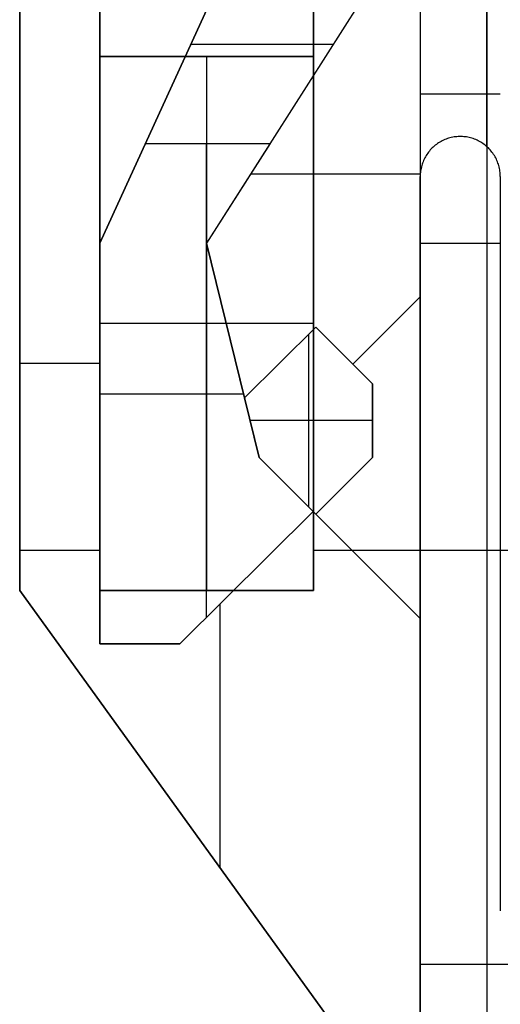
# Model space of a CAD drawing. Header units: millimetres. Extents: x -88 to 88, y -12 to 103.
# Tile 188 of 256: x -37.49 to -35.69, y 7.19 to 10.87. Entities that reach past the tile are written whole.
import ezdxf

# ---------------------------------------------------------------- set-up
doc = ezdxf.new("R2010")
doc.units = ezdxf.units.MM
doc.layers.add('Default', color=7, linetype='Continuous', true_color=0x000000)

msp = doc.modelspace()

# ---------------------------------------------------------------- linework, layer by layer
at = {"layer": 'Default', "color": 254, "true_color": 0xcad1ee}
for points in [[(-37.4912, 8.7352), (-37.4912, 17.2352)], [(-37.4912, 8.7352), (-37.4912, 17.2352)], [(-37.4912, 17.2352), (-37.4912, 8.7352)], [(-35.7412, 10.397), (-35.7412, 17.2352)], [(-37.1912, 14.5352), (-37.1912, 8.7352)], [(-37.1912, 8.7352), (-37.1912, 14.5352)], [(-37.1912, 14.5352), (-37.1912, 8.7352)], [(-36.3912, 8.7352), (-36.3912, 14.5352)], [(-36.3912, 14.5352), (-36.3912, 8.7352)], [(-36.3912, 14.5352), (-36.3912, 8.7352)], [(-37.4912, 13.1352), (-37.4912, 8.7352)], [(-37.4912, 13.1352), (-37.4912, 8.7352)], [(-37.4912, 13.1352), (-37.4912, 8.7352)], [(-37.1912, 13.1352), (-37.1912, 8.5352)], [(-37.1912, 10.0352), (-37.1912, 13.1352)], [(-35.7412, 13.1352), (-35.7412, 6.6352)], [(-37.1912, 10.0352), (-36.3912, 11.7852)], [(-36.3912, 11.7852), (-37.1912, 10.0352)], [(-36.0912, 11.1352), (-36.7912, 10.0352)], [(-36.0912, 11.1352), (-36.7912, 10.0352)], [(-35.9912, 11.1352), (-35.9912, 9.8352)], [(-35.9912, 11.1352), (-35.9912, 9.8352)], [(-36.85, 10.7816), (-36.3162, 10.7816)], [(-37.1912, 10.7352), (-36.3912, 10.7352)], [(-37.1912, 8.7352), (-37.1912, 10.7352)], [(-37.1912, 10.7352), (-37.1912, 8.7352)], [(-36.3912, 10.7352), (-37.1912, 10.7352)], [(-37.1912, 10.7352), (-37.1912, 8.7352)], [(-36.3912, 10.7352), (-37.1912, 10.7352)], [(-36.7912, 10.7352), (-36.7912, 8.7352)], [(-36.3912, 10.7352), (-36.3912, 8.7352)], [(-36.3912, 8.7352), (-36.3912, 10.7352)], [(-36.3912, 10.7352), (-36.3912, 8.7352)], [(-36.3912, 9.7123), (-36.3912, 10.6638)], [(-35.9912, 10.595), (-35.6912, 10.595)], [(-37.1912, 10.0352), (-37.0206, 10.4084)], [(-37.0206, 10.4084), (-36.5537, 10.4084)], [(-36.7917, 8.6343), (-36.7917, 10.4084)], [(-36.5537, 10.4084), (-36.7912, 10.0352)], [(-35.6912, 10.2852), (-35.6913, 10.2904), (-35.6915, 10.2955), (-35.692, 10.3007), (-35.6926, 10.3058), (-35.6934, 10.311), (-35.6944, 10.316), (-35.6955, 10.3211), (-35.6969, 10.3261), (-35.6984, 10.331), (-35.7, 10.3359), (-35.7019, 10.3408), (-35.7039, 10.3456), (-35.706, 10.3503), (-35.7084, 10.3549), (-35.7108, 10.3594), (-35.7135, 10.3639), (-35.7163, 10.3683), (-35.7192, 10.3725), (-35.7223, 10.3767), (-35.7255, 10.3807), (-35.7289, 10.3847), (-35.7324, 10.3885), (-35.736, 10.3922), (-35.7398, 10.3957), (-35.7437, 10.3992), (-35.7477, 10.4025), (-35.7518, 10.4056), (-35.756, 10.4086), (-35.7603, 10.4115), (-35.7647, 10.4142), (-35.7692, 10.4168), (-35.7738, 10.4192), (-35.7784, 10.4214), (-35.7832, 10.4235), (-35.788, 10.4254), (-35.7929, 10.4272), (-35.7978, 10.4288), (-35.8028, 10.4302), (-35.8078, 10.4314), (-35.8129, 10.4325), (-35.818, 10.4334), (-35.8231, 10.4341), (-35.8282, 10.4346), (-35.8334, 10.435), (-35.8386, 10.4352), (-35.8438, 10.4352), (-35.8489, 10.435), (-35.8541, 10.4346), (-35.8593, 10.4341), (-35.8644, 10.4334), (-35.8695, 10.4325), (-35.8746, 10.4314), (-35.8796, 10.4302), (-35.8846, 10.4288), (-35.8895, 10.4272), (-35.8944, 10.4254), (-35.8992, 10.4235), (-35.9039, 10.4214), (-35.9086, 10.4192), (-35.9132, 10.4168), (-35.9177, 10.4142), (-35.9221, 10.4115), (-35.9264, 10.4086), (-35.9306, 10.4056), (-35.9347, 10.4025), (-35.9387, 10.3992), (-35.9426, 10.3957), (-35.9463, 10.3922), (-35.95, 10.3885), (-35.9535, 10.3847), (-35.9568, 10.3807), (-35.96, 10.3767), (-35.9631, 10.3725), (-35.9661, 10.3683), (-35.9689, 10.3639), (-35.9715, 10.3594), (-35.974, 10.3549), (-35.9763, 10.3503), (-35.9785, 10.3456), (-35.9805, 10.3408), (-35.9823, 10.3359), (-35.984, 10.331), (-35.9855, 10.3261), (-35.9868, 10.3211), (-35.988, 10.316), (-35.9889, 10.311), (-35.9897, 10.3058), (-35.9904, 10.3007), (-35.9908, 10.2955), (-35.9911, 10.2904), (-35.9912, 10.2852)], [(-35.6912, 10.2852), (-35.6913, 10.2904), (-35.6915, 10.2955), (-35.692, 10.3007), (-35.6926, 10.3058), (-35.6934, 10.311), (-35.6944, 10.316), (-35.6955, 10.3211), (-35.6969, 10.3261), (-35.6984, 10.331), (-35.7, 10.3359), (-35.7019, 10.3408), (-35.7039, 10.3456), (-35.706, 10.3503), (-35.7084, 10.3549), (-35.7108, 10.3594), (-35.7135, 10.3639), (-35.7163, 10.3683), (-35.7192, 10.3725), (-35.7223, 10.3767), (-35.7255, 10.3807), (-35.7289, 10.3847), (-35.7324, 10.3885), (-35.736, 10.3922), (-35.7398, 10.3957), (-35.7437, 10.3992), (-35.7477, 10.4025), (-35.7518, 10.4056), (-35.756, 10.4086), (-35.7603, 10.4115), (-35.7647, 10.4142), (-35.7692, 10.4168), (-35.7738, 10.4192), (-35.7784, 10.4214), (-35.7832, 10.4235), (-35.788, 10.4254), (-35.7929, 10.4272), (-35.7978, 10.4288), (-35.8028, 10.4302), (-35.8078, 10.4314), (-35.8129, 10.4325), (-35.818, 10.4334), (-35.8231, 10.4341), (-35.8282, 10.4346), (-35.8334, 10.435), (-35.8386, 10.4352), (-35.8438, 10.4352), (-35.8489, 10.435), (-35.8541, 10.4346), (-35.8593, 10.4341), (-35.8644, 10.4334), (-35.8695, 10.4325), (-35.8746, 10.4314), (-35.8796, 10.4302), (-35.8846, 10.4288), (-35.8895, 10.4272), (-35.8944, 10.4254), (-35.8992, 10.4235), (-35.9039, 10.4214), (-35.9086, 10.4192), (-35.9132, 10.4168), (-35.9177, 10.4142), (-35.9221, 10.4115), (-35.9264, 10.4086), (-35.9306, 10.4056), (-35.9347, 10.4025), (-35.9387, 10.3992), (-35.9426, 10.3957), (-35.9463, 10.3922), (-35.95, 10.3885), (-35.9535, 10.3847), (-35.9568, 10.3807), (-35.96, 10.3767), (-35.9631, 10.3725), (-35.9661, 10.3683), (-35.9689, 10.3639), (-35.9715, 10.3594), (-35.974, 10.3549), (-35.9763, 10.3503), (-35.9785, 10.3456), (-35.9805, 10.3408), (-35.9823, 10.3359), (-35.984, 10.331), (-35.9855, 10.3261), (-35.9868, 10.3211), (-35.988, 10.316), (-35.9889, 10.311), (-35.9897, 10.3058), (-35.9904, 10.3007), (-35.9908, 10.2955), (-35.9911, 10.2904), (-35.9912, 10.2852)], [(-35.6912, 10.2852), (-35.6913, 10.2904), (-35.6915, 10.2955), (-35.692, 10.3007), (-35.6926, 10.3058), (-35.6934, 10.311), (-35.6944, 10.316), (-35.6955, 10.3211), (-35.6969, 10.3261), (-35.6984, 10.331), (-35.7, 10.3359), (-35.7019, 10.3408), (-35.7039, 10.3456), (-35.706, 10.3503), (-35.7084, 10.3549), (-35.7108, 10.3594), (-35.7135, 10.3639), (-35.7163, 10.3683), (-35.7192, 10.3725), (-35.7223, 10.3767), (-35.7255, 10.3807), (-35.7289, 10.3847), (-35.7324, 10.3885), (-35.736, 10.3922), (-35.7398, 10.3957), (-35.7437, 10.3992), (-35.7477, 10.4025), (-35.7518, 10.4056), (-35.756, 10.4086), (-35.7603, 10.4115), (-35.7647, 10.4142), (-35.7692, 10.4168), (-35.7738, 10.4192), (-35.7784, 10.4214), (-35.7832, 10.4235), (-35.788, 10.4254), (-35.7929, 10.4272), (-35.7978, 10.4288), (-35.8028, 10.4302), (-35.8078, 10.4314), (-35.8129, 10.4325), (-35.818, 10.4334), (-35.8231, 10.4341), (-35.8282, 10.4346), (-35.8334, 10.435), (-35.8386, 10.4352), (-35.8438, 10.4352), (-35.8489, 10.435), (-35.8541, 10.4346), (-35.8593, 10.4341), (-35.8644, 10.4334), (-35.8695, 10.4325), (-35.8746, 10.4314), (-35.8796, 10.4302), (-35.8846, 10.4288), (-35.8895, 10.4272), (-35.8944, 10.4254), (-35.8992, 10.4235), (-35.9039, 10.4214), (-35.9086, 10.4192), (-35.9132, 10.4168), (-35.9177, 10.4142), (-35.9221, 10.4115), (-35.9264, 10.4086), (-35.9306, 10.4056), (-35.9347, 10.4025), (-35.9387, 10.3992), (-35.9426, 10.3957), (-35.9463, 10.3922), (-35.95, 10.3885), (-35.9535, 10.3847), (-35.9568, 10.3807), (-35.96, 10.3767), (-35.9631, 10.3725), (-35.9661, 10.3683), (-35.9689, 10.3639), (-35.9715, 10.3594), (-35.974, 10.3549), (-35.9763, 10.3503), (-35.9785, 10.3456), (-35.9805, 10.3408), (-35.9823, 10.3359), (-35.984, 10.331), (-35.9855, 10.3261), (-35.9868, 10.3211), (-35.988, 10.316), (-35.9889, 10.311), (-35.9897, 10.3058), (-35.9904, 10.3007), (-35.9908, 10.2955), (-35.9911, 10.2904), (-35.9912, 10.2852)], [(-36.6253, 10.2958), (-35.9912, 10.2958)], [(-35.9912, 10.2852), (-35.9912, 6.0852)], [(-35.9912, 10.2852), (-35.9912, 6.0852)], [(-35.9912, 6.0852), (-35.9912, 10.2852)], [(-35.6912, 10.2852), (-35.6912, 7.5352)], [(-37.1912, 8.5352), (-37.1912, 10.0352)], [(-37.1912, 10.0352), (-37.1912, 8.5352)], [(-36.6487, 9.4564), (-36.7912, 10.0352)], [(-36.7912, 10.0352), (-36.5937, 9.2327)], [(-36.7912, 10.0352), (-36.6487, 9.4564)], [(-35.9912, 10.0352), (-35.6912, 10.0352)], [(-35.9912, 9.8352), (-35.9912, 10.0352)], [(-35.9912, 9.8352), (-36.2437, 9.5827)], [(-36.2437, 9.5827), (-35.9912, 9.8352)], [(-35.9912, 9.8352), (-36.2437, 9.5827)], [(-36.3912, 9.7352), (-37.1912, 9.7352)], [(-36.6487, 9.4564), (-36.3822, 9.7212)], [(-36.3822, 9.7212), (-36.6487, 9.4564)], [(-36.3822, 9.7212), (-36.6487, 9.4564)], [(-36.3822, 9.7212), (-36.2437, 9.5827)], [(-36.1694, 9.5084), (-36.3822, 9.7212)], [(-36.3822, 9.7212), (-36.2437, 9.5827)], [(-36.4091, 9.6946), (-36.4091, 9.0481)], [(-37.1912, 9.5852), (-37.4912, 9.5852)], [(-36.1694, 9.5084), (-36.2437, 9.5827)], [(-36.1694, 9.2327), (-36.1694, 9.5084)], [(-36.1694, 9.5084), (-36.1694, 9.2327)], [(-36.1694, 9.5084), (-36.1694, 9.2327)], [(-37.1912, 9.4718), (-36.6525, 9.4718)], [(-36.5937, 9.2327), (-36.6487, 9.4564)], [(-36.1694, 9.3712), (-36.6278, 9.3712)], [(-36.5937, 9.2327), (-36.3922, 9.0312)], [(-36.5937, 9.2327), (-36.3922, 9.0312)], [(-36.5937, 9.2327), (-36.3922, 9.0312)], [(-36.3822, 9.0212), (-36.1694, 9.2327)], [(-36.1694, 9.2327), (-36.3822, 9.0212)], [(-36.1694, 9.2327), (-36.3822, 9.0212)], [(-36.8915, 8.5352), (-36.3922, 9.0312)], [(-36.3922, 9.0312), (-36.8915, 8.5352)], [(-36.3922, 9.0312), (-36.8915, 8.5352)], [(-36.3922, 9.0312), (-35.9912, 8.6302)], [(-36.3822, 9.0212), (-36.3922, 9.0312)], [(-36.3922, 9.0312), (-35.9912, 8.6302)], [(-35.9912, 8.6302), (-36.3822, 9.0212)], [(-37.1912, 8.8852), (-37.4912, 8.8852)], [(-33.9912, 8.8852), (-36.3912, 8.8852)], [(-37.4912, 8.7352), (-36.1912, 6.9352)], [(-37.4912, 8.7352), (-36.1912, 6.9352)], [(-37.4912, 8.7352), (-36.1912, 6.9352)], [(-36.1912, 6.9352), (-37.4912, 8.7352)], [(-36.1912, 6.9352), (-37.4912, 8.7352)], [(-37.4912, 8.7352), (-36.1912, 6.9352)], [(-36.3912, 8.7352), (-37.1912, 8.7352)], [(-37.1912, 8.7352), (-36.3912, 8.7352)], [(-36.3912, 8.7352), (-37.1912, 8.7352)], [(-37.1912, 8.7352), (-36.3912, 8.7352)], [(-36.3912, 8.7352), (-37.1912, 8.7352)], [(-36.3912, 8.7352), (-37.1912, 8.7352)], [(-36.7412, 8.6845), (-36.7412, 7.6967)], [(-35.9912, 6.6352), (-35.9912, 8.6302)], [(-35.9912, 8.6302), (-35.9912, 6.0352)], [(-35.9912, 8.6302), (-35.9912, 6.0352)], [(-36.8915, 8.5352), (-37.1912, 8.5352)], [(-37.1912, 8.5352), (-36.8915, 8.5352)], [(-36.8915, 8.5352), (-37.1912, 8.5352)], [(-35.9912, 7.3352), (-34.6912, 7.3352)]]:
    msp.add_lwpolyline(points, dxfattribs=at)
at = {"layer": 'Default', "color": 254, "true_color": 0xcad1ee, "extrusion": (0.098437, 0.215331, 0.971567)}
msp.add_lwpolyline([(37.9967, 3.9013), (37.9967, 4.746)], dxfattribs=at)
at = {"layer": 'Default', "color": 254, "true_color": 0xcad1ee, "extrusion": (1, 0, 0)}
for points in [[(10.4148, -4.2717), (11.1548, -4.47)], [(10.0352, -4.17), (11.1548, -4.47)], [(11.1352, -4.4647), (10.0352, -4.17)], [(10.8352, -3.47), (10.8352, -3.87)], [(10.7352, -4.57), (10.7352, -4.97)], [(10.7352, -4.57), (10.7352, -4.97)], [(10.7352, -4.97), (10.7352, -4.57)], [(10.5852, -4.3174), (10.5852, -3.87)], [(10.4852, -4.2906), (10.4852, -3.87)], [(10.4352, -4.9), (10.4352, -4.57)], [(10.2852, -4.9), (10.2852, -4.57)], [(10.2852, -4.9), (10.2852, -4.57)], [(10.0352, -4.27), (10.0352, -3.87)], [(10.0352, -3.87), (10.0352, -4.27)], [(9.8352, -3.87), (9.8352, -4.17)], [(9.7352, -4.97), (9.7352, -4.57)], [(9.7352, -4.97), (9.7352, -4.57)], [(9.7212, -4.22), (9.7212, -3.87)], [(9.7089, -4.17), (9.7089, -3.87)], [(9.6339, -3.87), (9.6339, -4.27)], [(9.5888, -3.87), (9.5888, -4.22)], [(9.6148, -3.87), (9.6148, -4.22)], [(9.5827, -3.87), (9.5827, -4.17)], [(9.5084, -4.22), (9.5084, -4.17)], [(9.4564, -4.22), (9.4564, -3.87)], [(9.3706, -4.22), (9.3706, -4.17)], [(9.2327, -4.27), (9.2327, -4.22)], [(9.2327, -4.22), (9.2327, -4.17)], [(9.132, -4.22), (9.132, -4.27)], [(9.127, -4.22), (9.127, -4.17)], [(9.0312, -4.22), (9.0312, -3.47)], [(9.0312, -4.22), (9.0312, -4.27)], [(9.0212, -4.17), (9.0212, -4.22)], [(8.9102, -4.9), (8.9102, -4.57)], [(8.8307, -3.47), (8.8307, -4.17)], [(8.7832, -3.47), (8.7832, -4.27)], [(8.7352, -4.57), (8.7352, -3.47)], [(8.7352, -4.27), (8.7352, -4.57)], [(8.7352, -4.97), (8.7352, -4.57)], [(8.7352, -4.57), (8.7352, -4.9)], [(8.7352, -4.57), (8.7352, -4.97)], [(8.7352, -4.57), (8.7352, -4.9)], [(8.7352, -4.97), (8.7352, -4.57)], [(8.7352, -4.57), (8.7352, -4.9)], [(8.6302, -3.47), (8.6302, -4.17)], [(8.5352, -4.27), (8.5352, -3.47)], [(8.5352, -3.47), (8.5352, -4.27)], [(8.5352, -4.27), (8.5352, -3.47)], [(8.1852, -4.9), (8.1852, -4.57)], [(7.8352, -3.47), (7.8352, -4.57)], [(7.8352, -4.27), (7.8352, -4.57)]]:
    msp.add_lwpolyline(points, dxfattribs=at)
at = {"layer": 'Default', "color": 254, "true_color": 0xcad1ee, "extrusion": (0.118378, 0.186023, 0.975388)}
msp.add_lwpolyline([(36.4269, 9.6352), (36.4269, 8.752)], dxfattribs=at)

doc.saveas('drawing.dxf')
